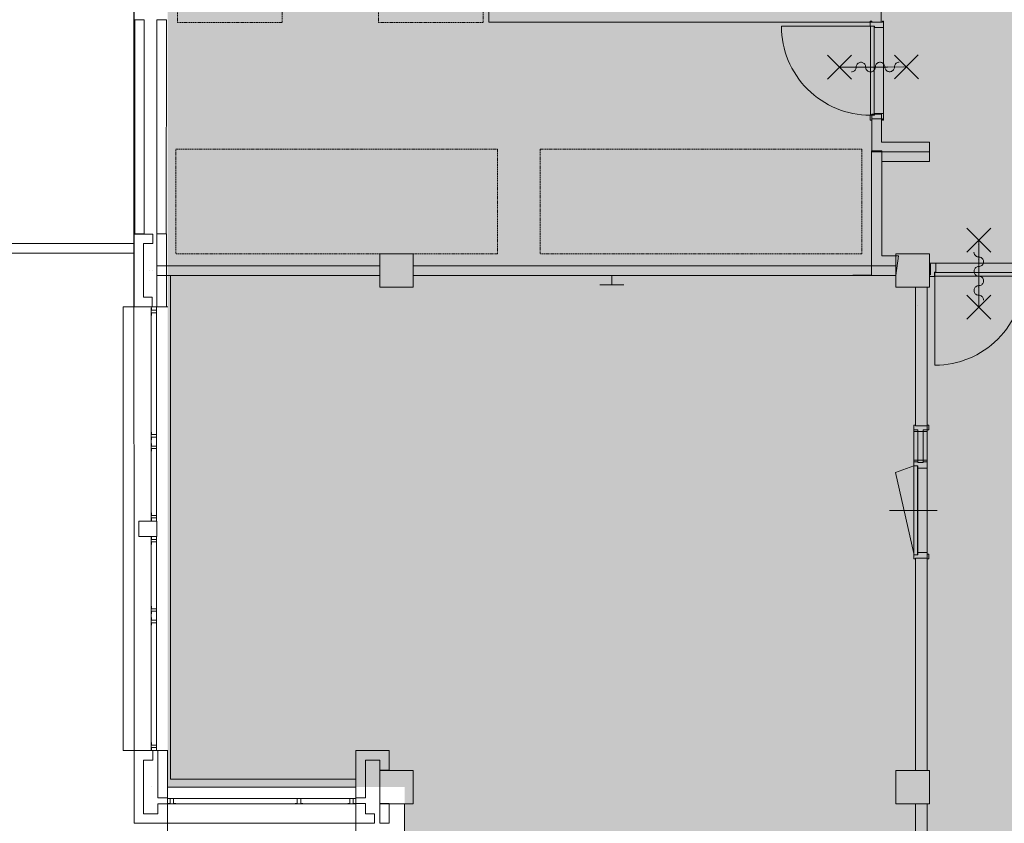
# Model space of a CAD drawing. Header units: millimetres. Extents: x -28656 to 67349, y -24410 to 39654.
# Tile 2 of 135: x 678 to 10977, y -8216 to 184. Entities that reach past the tile are written whole.
import ezdxf

# ---------------------------------------------------------------- set-up
doc = ezdxf.new("R2010")
doc.units = ezdxf.units.MM
doc.header["$MEASUREMENT"] = 0
doc.linetypes.add('HIDDEN', pattern=[18.75, 12.5, -6.25])
doc.layers.add('0 2D arcering', color=7, linetype='Continuous')
doc.layers.add('00 Bestaand', color=7, linetype='Continuous')

msp = doc.modelspace()

# ---------------------------------------------------------------- hatches: boundary and pattern name
at = {"layer": '0 2D arcering', "linetype": 'Continuous', "lineweight": 0}
h = msp.add_hatch(dxfattribs=at)
h.set_pattern_fill('155_Kunststeen_0001', color=9, style=0, pattern_type=2)
h.set_pattern_definition([(45, (0, 0), (-183.8478, 183.8478), []), (45, (-91.92, 91.92), (-183.8478, 183.8478), [195, -65])])
h.paths.add_polyline_path([(2224.6, -7836.9), (4703.9, -7836.9), (4703.9, -24110.3), (10173.4, -24110.3), (10173.4, -22030.3), (16189.6, -22030.3), (16189.6, -18710.3), (17537.1, -18710.3), (17537.1, -842.7), (28580.9, -842.7), (28580.9, 1037.3), (33749.4, 1037.3), (33749.4, 5435.8), (28580.9, 5435.8), (28580.9, 6419.7), (28580.9, 7309.7), (23318.9, 7309.7), (23318.9, 6419.7), (13378.9, 6419.7), (13378.9, 7192.8), (8308.9, 7192.8), (8308.9, 7439.4), (8308.9, 7557.3), (5678.9, 7557.3), (5678.9, 7439.4), (2224.6, 7439.4)])

# ---------------------------------------------------------------- linework, layer by layer
at = {"layer": '00 Bestaand', "color": 1, "linetype": 'Continuous', "lineweight": 0}
for p, q in [((9712.1, 169.4), (9712.1, 169.4)), ((9712.1, 102.4), (9712.1, -797.6)), ((2211.9, -2055.6), (2211.9, -2815.6)), ((12083.4, -2361.6), (10232.2, -2361.6)), ((2036.9, -2435.6), (2036.9, -2435.6)), ((2036.9, -2435.6), (2036.9, -2435.6)), ((2064.6, -2435.6), (2064.6, -2435.6)), ((6872.4, -2487.7), (6872.4, -2587.7)), ((6747.4, -2587.7), (6997.4, -2587.7)), ((10193.9, -2610.3), (10193.9, -2610.4)), ((2110.6, -2816.1), (2110.6, -5056.1)), ((10068.5, -2801.6), (10068.5, -2801.6)), ((2053.6, -4976.1), (2053.6, -2906.1)), ((10030.9, -5452.7), (10030.9, -4052.7)), ((10073.9, -4103.7), (10073.9, -4444.7)), ((10126.9, -4103.7), (10126.9, -4444.7)), ((10169.9, -4103.7), (10169.9, -5384.7)), ((2053.6, -4246.1), (2053.6, -4326.1)), ((10073.9, -4504.7), (10073.9, -5384.7)), ((2110.6, -7456.1), (2110.6, -5216.1)), ((2053.6, -5296.1), (2053.6, -7371.1)), ((2053.6, -6066.1), (2053.6, -6146.1)), ((4199.6, -7455.6), (4199.6, -7455.6)), ((4199.6, -7455.6), (4199.6, -7455.6)), ((2053.6, -7836.1), (2053.6, -7836.1)), ((2053.6, -7836.1), (2053.6, -7836.1)), ((4194.6, -7954.9), (2224.6, -7954.9)), ((2304.6, -8011.9), (4109.6, -8011.9)), ((4449.6, -8010.6), (4449.6, -8010.6)), ((4564.6, -8010.6), (4564.6, -8010.6))]:
    msp.add_line(p, q, dxfattribs=at)
at = {"layer": '00 Bestaand', "color": 2, "linetype": 'Continuous', "lineweight": 0}
for p, q in [((9712.1, 169.4), (9712.1, 169.4)), ((2253.9, -2487.7), (2253.9, -7752.7)), ((4194.6, -7752.7), (2253.9, -7752.7)), ((4703.9, -8012.7), (4703.9, -11385.3))]:
    msp.add_line(p, q, dxfattribs=at)
at = {"layer": '00 Bestaand', "color": 9, "linetype": 'Continuous', "lineweight": 0}
msp.add_line((10073.9, -4584.7), (10073.9, -4584.7), dxfattribs=at)
msp.add_line((10073.9, -4584.7), (10073.9, -4584.7), dxfattribs=at)
msp.add_line((10073.9, -4584.7), (10073.9, -4584.7), dxfattribs=at)
at = {"layer": '00 Bestaand', "color": 2, "linetype": 'Continuous', "lineweight": 0, "flags": 128}
for points in [[(19830.1, 29749.1), (-28625.7, 39619.7), (-28625.7, 32814.1), (-28451.2, 32814.2), (-28450.7, 30852.2), (-25633.6, 30278.3), (-25576, 30278.3), (-25576, 21442), (4342.1, 15358.6), (4338.9, 15272.5), (4338.9, 7637.3), (1868.9, 7637.3), (1874.6, -8215.6), (4194.6, -8215), (4194.6, -24410.3), (10393.9, -24410.3), (10393.9, -22060.6), (11993.9, -22060.6)], [(5584.6, 157.4), (5584.6, 2555.6)], [(5584.6, 157.4), (5584.6, 2555.6)], [(5584.6, 157.4), (5584.6, 2555.6)], [(9688.6, 157.4), (9688.6, 1362.4)], [(9688.6, 157.4), (9688.6, 1362.4)], [(9688.6, 157.4), (9688.6, 1362.4)], [(1931.3, -2055.6), (1881.3, -2055.6), (1881.5, 184.4), (1931.5, 184.4)], [(1931.3, -2055.6), (1981.3, -2055.6), (1981.5, 184.4), (1931.5, 184.4)], [(2161.8, -2055.6), (2111.8, -2055.6), (2111.9, 184.4), (2161.9, 184.4)], [(2161.8, -2055.6), (2211.8, -2055.6), (2211.9, 184.4), (2161.9, 184.4)], [(5584.6, 157.4), (8234.6, 157.4)], [(5584.6, 157.4), (8234.6, 157.4)], [(5584.6, 157.4), (8234.6, 157.4)], [(8234.6, 157.4), (9688.6, 157.4)], [(9592.2, -1196.6), (9591.2, -802.7), (9641.2, -802.6)], [(9692, -1096.6), (9691.2, -802.4), (9641.2, -802.6)], [(9692, -1096.6), (10193.9, -1096.6), (10193.9, -1146.6)], [(9592.2, -1196.6), (10193.9, -1196.6), (10193.9, -1146.6)], [(9694.6, -1246.6), (9694.6, -1196.6), (10193.9, -1196.6), (10193.9, -1246.6)], [(9694.6, -1246.6), (9694.6, -1296.6), (10193.9, -1296.6), (10193.9, -1246.6)], [(1873.9, -2815.6), (1873.9, -2056.1)], [(1873.9, -2815.6), (1873.9, -2056.1)], [(1873.9, -2815.6), (1873.9, -2056.1)], [(1873.9, -2056.1), (2069.6, -2056.1), (2069.6, -2106.1)], [(1873.9, -2056.1), (2069.6, -2056.1), (2069.6, -2106.1)], [(1873.9, -2056.1), (2069.6, -2056.1), (2069.6, -2106.1)], [(2161.9, -2387.7), (2111.9, -2387.7), (2111.9, -2055.6), (2161.9, -2055.6)], [(2161.9, -2387.7), (2211.9, -2387.7), (2211.9, -2055.6), (2161.9, -2055.6)], [(2161.9, -2387.7), (2211.9, -2387.7), (2211.9, -2055.6), (2161.9, -2055.6)], [(2161.9, -2387.7), (2211.9, -2387.7), (2211.9, -2055.6), (2161.9, -2055.6)], [(1973.9, -2156.1), (2069.6, -2156.1), (2069.6, -2106.1)], [(1973.9, -2715.6), (1973.9, -2156.1)], [(4443.9, -2437.7), (4443.9, -2387.7), (2111.9, -2387.7), (2111.9, -2437.7)], [(4443.9, -2437.7), (4443.9, -2487.7), (2111.9, -2487.7), (2111.9, -2437.7)], [(9843.9, -2437.7), (9843.9, -2387.7), (4793.9, -2387.7), (4793.9, -2437.7)], [(9843.9, -2437.7), (9843.9, -2487.7), (4793.9, -2487.7), (4793.9, -2437.7)], [(2161.9, -2815.6), (2111.9, -2815.6), (2111.9, -2487.7), (2161.9, -2487.7)], [(2161.9, -2815.6), (2111.9, -2815.6), (2111.9, -2487.7), (2161.9, -2487.7)], [(2161.9, -2815.6), (2111.9, -2815.6), (2111.9, -2487.7), (2161.9, -2487.7)], [(2161.9, -2815.6), (2211.9, -2815.6), (2211.9, -2487.7), (2161.9, -2487.7)], [(1873.9, -2815.6), (2063.9, -2815.6), (2063.9, -2765.6)], [(1873.9, -2815.6), (2063.9, -2815.6), (2063.9, -2765.6)], [(1873.9, -2815.6), (2063.9, -2815.6), (2063.9, -2765.6)], [(1973.9, -2715.6), (2063.9, -2715.6), (2063.9, -2765.6)], [(2228.6, -2816.1), (1758.6, -2816.1), (1758.6, -7456.1), (2228.6, -7456.1)], [(1874.6, -8215.6), (1874.6, -7456.1)], [(1874.6, -8215.6), (1874.6, -7456.1)], [(1874.6, -8215.6), (1874.6, -7456.1)], [(1874.6, -7456.1), (2069.6, -7456.1), (2069.6, -7506.1)], [(1874.6, -7456.1), (2069.6, -7456.1), (2069.6, -7506.1)], [(1874.6, -7456.1), (2069.6, -7456.1), (2069.6, -7506.1)], [(1974.6, -7556.1), (2069.6, -7556.1), (2069.6, -7506.1)], [(2173.9, -7950.6), (2123.9, -7950.6), (2123.9, -7456.1), (2173.9, -7456.1)], [(2173.9, -7950.6), (2123.9, -7950.6), (2123.9, -7456.1), (2173.9, -7456.1)], [(2173.9, -7950.6), (2123.9, -7950.6), (2123.9, -7456.1), (2173.9, -7456.1)], [(2173.9, -7950.6), (2223.9, -7950.6), (2223.9, -7456.1), (2173.9, -7456.1)], [(4244.6, -7950.6), (4194.6, -7950.6), (4194.6, -7455.6)], [(4244.6, -7950.6), (4194.6, -7950.6), (4194.6, -7455.6)], [(4244.6, -7950.6), (4194.6, -7950.6), (4194.6, -7455.6)], [(4194.6, -7455.6), (4543.9, -7455.6)], [(4194.6, -7455.6), (4543.9, -7455.6)], [(4194.6, -7455.6), (4543.9, -7455.6)], [(4493.9, -7660.3), (4543.9, -7660.3), (4543.9, -7455.6)], [(1974.6, -8115.6), (1974.6, -7556.1)], [(4244.6, -7950.6), (4294.6, -7950.6), (4294.6, -7555.6)], [(4294.6, -7555.6), (4443.9, -7555.6)], [(4493.9, -7660.3), (4443.9, -7660.3), (4443.9, -7555.6)], [(4493.9, -7660.3), (4443.9, -7660.3), (4443.9, -7555.6)], [(4493.9, -7660.3), (4443.9, -7660.3), (4443.9, -7555.6)], [(4194.6, -8215), (4194.6, -7836.9), (2224.6, -7836.9), (2224.6, -8306.9), (4090.6, -8306.9)], [(2123.9, -8115.6), (2123.9, -8010.8), (2173.9, -8010.8)], [(2223.9, -8215.6), (2223.9, -8010.8), (2173.9, -8010.8)], [(2223.9, -8215.6), (2223.9, -8010.8), (2173.9, -8010.8)], [(2223.9, -8215.6), (2223.9, -8010.8), (2173.9, -8010.8)], [(4194.6, -8215), (4194.6, -8009), (4244.6, -8009)], [(4194.6, -8215), (4194.6, -8009), (4244.6, -8009)], [(4194.6, -8215), (4194.6, -8009), (4244.6, -8009)], [(4294.6, -8115), (4294.6, -8009), (4244.6, -8009)], [(4493.9, -8010.3), (4443.9, -8010.3), (4443.9, -8215), (4493.9, -8215)], [(4493.9, -8010.3), (4543.9, -8010.3), (4543.9, -8215), (4493.9, -8215)], [(4493.9, -8010.3), (4543.9, -8010.3), (4543.9, -8215), (4493.9, -8215)], [(4493.9, -8010.3), (4543.9, -8010.3), (4543.9, -8215), (4493.9, -8215)], [(1974.6, -8115.6), (2123.9, -8115.6)], [(4294.6, -8115), (4389.6, -8115), (4389.6, -8165)], [(1874.6, -8215.6), (2223.9, -8215.6)], [(1874.6, -8215.6), (2223.9, -8215.6)], [(1874.6, -8215.6), (2223.9, -8215.6)], [(4194.6, -8215), (4389.6, -8215), (4389.6, -8165)], [(4194.6, -8215), (4389.6, -8215), (4389.6, -8165)], [(4194.6, -8215), (4389.6, -8215), (4389.6, -8165)]]:
    msp.add_lwpolyline(points, dxfattribs=at)
at = {"layer": '00 Bestaand', "color": 2, "linetype": 'HIDDEN', "lineweight": 0, "flags": 128}
for points in [[(2328.7, 3519.1), (2328.7, 154.1), (3423.7, 154.1), (3423.7, 3519.1)], [(4430.8, 2638.2), (4430.8, 154.1), (5525.8, 154.1), (5525.8, 2638.2)], [(5676.9, -1167.7), (2311.9, -1167.7), (2311.9, -2262.7), (5676.9, -2262.7)], [(9487.7, -1167.5), (6122.7, -1167.5), (6122.7, -2262.5), (9487.7, -2262.5)]]:
    msp.add_lwpolyline(points, close=True, dxfattribs=at)
at = {"layer": '00 Bestaand', "color": 1, "linetype": 'Continuous', "lineweight": 0, "flags": 128}
for points in [[(1874.6, 384.4), (-3125.4, 384.4), (-3125.4, 1464.4), (-9225.4, 1464.4), (-9225.4, -7235.6), (-3125.4, -7235.6), (-3125.4, -2255.6), (1874.6, -2255.6)], [(1931.3, -2055.6), (1881.3, -2055.6), (1881.5, 184.4), (1931.5, 184.4)], [(1931.3, -2055.6), (1981.3, -2055.6), (1981.5, 184.4), (1931.5, 184.4)], [(2161.8, -2055.6), (2111.8, -2055.6), (2111.9, 184.4), (2161.9, 184.4)], [(2161.8, -2055.6), (2211.8, -2055.6), (2211.9, 184.4), (2161.9, 184.4)], [(9127.4, -186.8), (9378.2, -436.1)], [(9127.4, -186.8), (9378.2, -436.1)], [(9128.2, -436.8), (9377.4, -186.1)], [(9128.2, -436.8), (9377.4, -186.1)], [(10078.2, -434), (9827.4, -184.8)], [(10078.2, -434), (9827.4, -184.8)], [(10077.4, -184), (9828.2, -434.8)], [(10077.4, -184), (9828.2, -434.8)], [(9527.8, -310.6), (9527.1, -302.4), (9525, -294.4), (9521.7, -286.9), (9517.2, -280), (9511.5, -273.9), (9505, -268.8), (9497.7, -264.9), (9489.9, -262.3), (9481.8, -260.9), (9473.5, -261), (9465.4, -262.4), (9457.6, -265.1), (9450.3, -269), (9443.8, -274.1), (9438.2, -280.2), (9433.7, -287.1), (9430.4, -294.7), (9428.4, -302.7), (9427.8, -310.9)], [(9727.8, -310), (9727.1, -301.8), (9725, -293.8), (9721.7, -286.3), (9717.2, -279.4), (9711.5, -273.3), (9705, -268.3), (9697.7, -264.3), (9689.9, -261.7), (9681.8, -260.4), (9673.5, -260.4), (9665.4, -261.8), (9657.6, -264.5), (9650.3, -268.4), (9643.8, -273.5), (9638.2, -279.6), (9633.7, -286.5), (9630.4, -294.1), (9628.4, -302.1), (9627.8, -310.3)], [(9877.6, -259.6), (9869, -260.4), (9860.6, -262.8), (9852.7, -266.5), (9845.6, -271.5), (9839.5, -277.7), (9834.5, -284.8), (9830.8, -292.7), (9828.6, -301.1), (9827.8, -309.8)], [(9752.8, -310), (9252.8, -311.5)], [(9752.8, -310), (9252.8, -311.5)], [(9302.8, -311.3), (9927.8, -309.5)], [(9377.9, -361.1), (9386.6, -360.2), (9395, -357.9), (9402.8, -354.2), (9409.9, -349.2), (9416.1, -343), (9421.1, -335.9), (9424.7, -328), (9427, -319.6), (9427.8, -310.9)], [(9452.8, -310.9), (9952.8, -309.4)], [(9452.8, -310.9), (9952.8, -309.4)], [(9527.8, -310.6), (9528.5, -318.9), (9530.5, -326.9), (9533.9, -334.4), (9538.4, -341.3), (9544, -347.4), (9550.6, -352.4), (9557.8, -356.3), (9565.7, -359), (9573.8, -360.3), (9582.1, -360.3), (9590.2, -358.9), (9598, -356.2), (9605.3, -352.3), (9611.8, -347.2), (9617.3, -341.1), (9621.8, -334.2), (9625.1, -326.6), (9627.1, -318.6), (9627.8, -310.3)], [(9727.8, -310), (9728.5, -318.3), (9730.5, -326.3), (9733.9, -333.8), (9738.4, -340.7), (9744, -346.8), (9750.6, -351.8), (9757.8, -355.7), (9765.7, -358.4), (9773.8, -359.7), (9782.1, -359.7), (9790.2, -358.3), (9798, -355.6), (9805.3, -351.7), (9811.8, -346.6), (9817.3, -340.5), (9821.8, -333.6), (9825.1, -326), (9827.1, -318), (9827.8, -309.8)], [(9592.2, -1196.6), (9591.2, -802.7), (9641.2, -802.6)], [(9592.2, -1196.6), (9591.2, -802.7), (9641.2, -802.6)], [(9692, -1096.6), (9691.2, -802.4), (9641.2, -802.6)], [(9692, -1096.6), (9691.2, -802.4), (9641.2, -802.6)], [(9692, -1096.6), (10193.9, -1096.6), (10193.9, -1146.6)], [(9692, -1096.6), (10193.9, -1096.6), (10193.9, -1146.6)], [(9592.2, -1196.6), (10193.9, -1196.6), (10193.9, -1146.6)], [(9592.2, -1196.6), (10193.9, -1196.6), (10193.9, -1146.6)], [(9694.6, -1246.6), (9694.6, -1196.6), (10193.9, -1196.6), (10193.9, -1246.6)], [(9694.6, -1246.6), (9694.6, -1196.6), (10193.9, -1196.6), (10193.9, -1246.6)], [(9694.6, -1246.6), (9694.6, -1296.6), (10193.9, -1296.6), (10193.9, -1246.6)], [(9694.6, -1246.6), (9694.6, -1296.6), (10193.9, -1296.6), (10193.9, -1246.6)], [(10585.2, -1995.9), (10835.2, -2245.9)], [(10835.2, -1995.9), (10585.2, -2245.9)], [(10585.2, -1995.9), (10835.2, -2245.9)], [(10835.2, -1995.9), (10585.2, -2245.9)], [(10710.2, -2620.9), (10710.2, -2120.9)], [(10710.2, -2620.9), (10710.2, -2120.9)], [(10660.2, -2245.9), (10661, -2254.6), (10663.3, -2263), (10667, -2270.8), (10672, -2278), (10678.2, -2284.1), (10685.3, -2289.1), (10693.2, -2292.8), (10701.6, -2295.1), (10710.2, -2295.9)], [(10710.2, -2170.9), (10710.2, -2795.9)], [(10710.2, -2395.9), (10718.5, -2395.2), (10726.5, -2393.2), (10734, -2389.9), (10740.9, -2385.4), (10747, -2379.8), (10752.1, -2373.3), (10756, -2366), (10758.7, -2358.2), (10760.1, -2350), (10760.1, -2341.8), (10758.7, -2333.6), (10756, -2325.8), (10752.1, -2318.6), (10747, -2312), (10740.9, -2306.5), (10734, -2301.9), (10726.5, -2298.6), (10718.5, -2296.6), (10710.2, -2295.9)], [(10710.2, -2320.9), (10710.2, -2820.9)], [(10710.2, -2320.9), (10710.2, -2820.9)], [(4443.9, -2437.7), (4443.9, -2387.7), (2111.9, -2387.7), (2111.9, -2437.7)], [(4443.9, -2437.7), (4443.9, -2387.7), (2111.9, -2387.7), (2111.9, -2437.7)], [(4443.9, -2437.7), (4443.9, -2487.7), (2111.9, -2487.7), (2111.9, -2437.7)], [(4443.9, -2437.7), (4443.9, -2487.7), (2111.9, -2487.7), (2111.9, -2437.7)], [(9843.9, -2437.7), (9843.9, -2387.7), (4793.9, -2387.7), (4793.9, -2437.7)], [(9843.9, -2437.7), (9843.9, -2387.7), (4793.9, -2387.7), (4793.9, -2437.7)], [(9843.9, -2437.7), (9843.9, -2487.7), (4793.9, -2487.7), (4793.9, -2437.7)], [(9843.9, -2437.7), (9843.9, -2487.7), (4793.9, -2487.7), (4793.9, -2437.7)], [(10710.2, -2395.9), (10702, -2396.6), (10694, -2398.6), (10686.4, -2401.9), (10679.5, -2406.5), (10673.4, -2412), (10668.4, -2418.6), (10664.4, -2425.8), (10661.8, -2433.6), (10660.4, -2441.8), (10660.4, -2450), (10661.8, -2458.2), (10664.4, -2466), (10668.4, -2473.3), (10673.4, -2479.8), (10679.5, -2485.4), (10686.4, -2489.9), (10694, -2493.2), (10702, -2495.2), (10710.2, -2495.9)], [(10710.2, -2595.9), (10718.4, -2595.2), (10726.5, -2593.2), (10734, -2589.9), (10740.9, -2585.4), (10747, -2579.8), (10752.1, -2573.3), (10756, -2566), (10758.7, -2558.2), (10760, -2550), (10760, -2541.8), (10758.7, -2533.6), (10756, -2525.8), (10752.1, -2518.6), (10747, -2512), (10740.9, -2506.5), (10734, -2501.9), (10726.5, -2498.6), (10718.4, -2496.6), (10710.2, -2495.9)], [(10710.2, -2595.9), (10702, -2596.6), (10694, -2598.6), (10686.4, -2601.9), (10679.5, -2606.5), (10673.4, -2612), (10668.4, -2618.6), (10664.4, -2625.8), (10661.7, -2633.6), (10660.4, -2641.8), (10660.4, -2650), (10661.7, -2658.2), (10664.4, -2666), (10668.4, -2673.3), (10673.4, -2679.8), (10679.5, -2685.4), (10686.4, -2689.9), (10694, -2693.2), (10702, -2695.2), (10710.2, -2695.9)], [(10585.2, -2945.9), (10835.2, -2695.9)], [(10835.2, -2945.9), (10585.2, -2695.9)], [(10585.2, -2945.9), (10835.2, -2695.9)], [(10835.2, -2945.9), (10585.2, -2695.9)], [(10760.2, -2745.9), (10759.4, -2737.3), (10757.1, -2728.9), (10753.4, -2721), (10748.4, -2713.9), (10742.3, -2707.7), (10735.1, -2702.7), (10727.3, -2699), (10718.9, -2696.7), (10710.2, -2695.9)], [(10030.9, -5395.7), (9839.7, -4549.4), (10030.9, -4479.7)], [(10274.5, -4944.7), (9777.5, -4944.7)], [(10049.2, -9685.4), (10049.4, -10724.6), (10169.4, -10724.6), (10168.9, -8012.7), (10048.9, -8012.7), (10049.2, -9565.4)]]:
    msp.add_lwpolyline(points, dxfattribs=at)
for points in [[(1874.6, 284.4), (-3225.4, 284.4), (-3225.4, 1364.4), (-9125.4, 1364.4), (-9125.4, -7135.6), (-3225.4, -7135.6), (-3225.4, -2155.6), (1874.6, -2155.6)], [(9703.1, 169.4), (9712.1, 169.4), (9712.1, 102.4), (9618.3, 102.4), (9618.3, 117.4), (9573.1, 117.4), (9573.1, 169.4), (9591.1, 169.4), (9591.1, 157.4), (9703.1, 157.4)], [(9616.2, 115.5), (9576.2, 115.5), (9576.2, -810.6), (9616.2, -807.6)], [(9703.1, -864.6), (9712.1, -864.6), (9712.1, -797.6), (9618.3, -797.6), (9618.3, -812.6), (9573.1, -812.6), (9573.1, -864.6), (9591.1, -864.6), (9591.1, -852.6), (9703.1, -852.6)], [(10194.7, -2370.6), (10194.7, -2361.6), (10261.7, -2361.6), (10261.7, -2455.3), (10246.7, -2455.3), (10246.7, -2500.6), (10194.7, -2500.6), (10194.7, -2482.6), (10206.7, -2482.6), (10206.7, -2370.6)], [(10251.7, -2457.1), (10251.7, -2497.1), (11168.7, -2497.1), (11165.7, -2457.1)], [(10251.7, -2457.1), (10251.7, -2497.1), (11177.9, -2497.1), (11174.9, -2457.1)], [(10048.9, -2612.7), (10048.9, -4060.7), (10168.9, -4060.7), (10168.9, -2612.7)], [(10169.9, -4060.7), (10048.9, -4060.7), (10048.9, -4052.7), (10030.9, -4052.7), (10030.9, -4103.7), (10073.9, -4103.7), (10073.9, -4120.7), (10126.9, -4120.7), (10126.9, -4103.7), (10169.9, -4103.7)], [(10030.9, -4120.7), (10030.9, -4103.7), (10073.9, -4103.7), (10073.9, -4120.7)], [(10126.9, -4120.7), (10126.9, -4103.7), (10169.9, -4103.7), (10169.9, -4120.7)], [(10169.9, -4052.7), (10169.9, -4103.7), (10187.9, -4103.7), (10187.9, -4052.7)], [(10030.9, -4436.7), (10030.9, -4419.7), (10073.9, -4419.7), (10073.9, -4436.7)], [(10073.9, -4444.7), (10073.9, -4419.7), (10126.9, -4419.7), (10126.9, -4444.7)], [(10169.9, -4436.7), (10169.9, -4419.7), (10126.9, -4419.7), (10126.9, -4436.7)], [(10169.9, -4436.7), (10126.9, -4436.7), (10126.9, -4444.7), (10073.9, -4444.7), (10073.9, -4436.7), (10030.9, -4436.7), (10030.9, -4479.7), (10073.9, -4479.7), (10073.9, -4504.7), (10169.9, -4504.7)], [(10070.9, -5409.7), (10030.9, -5409.7), (10030.9, -4479.7), (10070.9, -4479.7)], [(10169.9, -5444.7), (10048.9, -5444.7), (10048.9, -5452.7), (10030.9, -5452.7), (10030.9, -5409.7), (10073.9, -5409.7), (10073.9, -5384.7), (10169.9, -5384.7)], [(10048.9, -7662.7), (10048.9, -5444.7), (10168.9, -5444.7), (10168.9, -7662.7)], [(10169.9, -5452.7), (10169.9, -5401.7), (10187.9, -5401.7), (10187.9, -5452.7)]]:
    msp.add_lwpolyline(points, close=True, dxfattribs=at)
at = {"layer": '00 Bestaand', "color": 3, "linetype": 'Continuous', "lineweight": 0, "flags": 128}
for points in [[(1931.3, -2055.6), (1881.3, -2055.6), (1881.5, 184.4), (1931.5, 184.4)], [(1931.3, -2055.6), (1981.3, -2055.6), (1981.5, 184.4), (1931.5, 184.4)], [(2161.8, -2055.6), (2111.8, -2055.6), (2111.9, 184.4), (2161.9, 184.4)], [(2161.8, -2055.6), (2211.8, -2055.6), (2211.9, 184.4), (2161.9, 184.4)]]:
    msp.add_lwpolyline(points, dxfattribs=at)
at = {"layer": '00 Bestaand', "color": 1, "linetype": 'Continuous', "lineweight": 0, "flags": 128}
for points in [[(9576.2, 115.5), (8646.2, 115.5, 0.4142136), (9576.2, -814.5)], [(10251.7, -2497.1), (10251.7, -3427.1, 0.4142136), (11181.7, -2497.1)]]:
    msp.add_lwpolyline(points, format="xyb", dxfattribs=at)
at = {"layer": '00 Bestaand', "color": 2, "linetype": 'Continuous', "lineweight": 0, "flags": 128}
for points in [[(9589.6, -1184.6), (9589.6, -2485.3), (9393.9, -2485.3), (9843.9, -2487.7), (9868.9, -2285.3), (9694.6, -2285.3), (9694.6, -1184.6)], [(4443.9, -2262.7), (4443.9, -2612.7), (4793.9, -2612.7), (4793.9, -2262.7)], [(4443.9, -2262.7), (4443.9, -2612.7), (4793.9, -2612.7), (4793.9, -2262.7)], [(9843.9, -2262.7), (9843.9, -2612.7), (10193.9, -2612.7), (10193.9, -2262.7)], [(9843.9, -2262.7), (9843.9, -2612.7), (10193.9, -2612.7), (10193.9, -2262.7)], [(2057.6, -2826.1), (2053.6, -2826.1), (2053.6, -2906.1), (2057.6, -2906.1), (2057.6, -2879.1), (2110.6, -2879.1), (2110.6, -2853.1), (2057.6, -2853.1)], [(2057.6, -4126.1), (2053.6, -4126.1), (2053.6, -4206.1), (2057.6, -4206.1), (2057.6, -4179.1), (2110.6, -4179.1), (2110.6, -4153.1), (2057.6, -4153.1)], [(2057.6, -4246.1), (2053.6, -4246.1), (2053.6, -4326.1), (2057.6, -4326.1), (2057.6, -4299.1), (2110.6, -4299.1), (2110.6, -4273.1), (2057.6, -4273.1)], [(2057.6, -4971.1), (2053.6, -4971.1), (2053.6, -5051.1), (2057.6, -5051.1), (2057.6, -5024.1), (2110.6, -5024.1), (2110.6, -4998.1), (2057.6, -4998.1)], [(1923.6, -5056.1), (1923.6, -5216.1), (2113.6, -5216.1), (2113.6, -5056.1)], [(2057.6, -5221.1), (2053.6, -5221.1), (2053.6, -5301.1), (2057.6, -5301.1), (2057.6, -5274.1), (2110.6, -5274.1), (2110.6, -5248.1), (2057.6, -5248.1)], [(2057.6, -5946.1), (2053.6, -5946.1), (2053.6, -6026.1), (2057.6, -6026.1), (2057.6, -5999.1), (2110.6, -5999.1), (2110.6, -5973.1), (2057.6, -5973.1)], [(2057.6, -6066.1), (2053.6, -6066.1), (2053.6, -6146.1), (2057.6, -6146.1), (2057.6, -6119.1), (2110.6, -6119.1), (2110.6, -6093.1), (2057.6, -6093.1)], [(2057.6, -7371.1), (2053.6, -7371.1), (2053.6, -7451.1), (2057.6, -7451.1), (2057.6, -7424.1), (2110.6, -7424.1), (2110.6, -7398.1), (2057.6, -7398.1)], [(4443.9, -7662.7), (4443.9, -8012.7), (4793.9, -8012.7), (4793.9, -7662.7)], [(4443.9, -7662.7), (4443.9, -8012.7), (4793.9, -8012.7), (4793.9, -7662.7)], [(9843.9, -7662.7), (9843.9, -8012.7), (10193.9, -8012.7), (10193.9, -7662.7)], [(9843.9, -7662.7), (9843.9, -8012.7), (10193.9, -8012.7), (10193.9, -7662.7)], [(2229.6, -8011.9), (2309.6, -8011.9), (2309.6, -8007.9), (2287.6, -8007.9), (2287.6, -7954.9), (2251.6, -7954.9), (2251.6, -8007.9), (2229.6, -8007.9)], [(3559.4, -8011.9), (3639.4, -8011.9), (3639.4, -8007.9), (3617.4, -8007.9), (3617.4, -7954.9), (3581.4, -7954.9), (3581.4, -8007.9), (3559.4, -8007.9)], [(4109.6, -8011.9), (4189.6, -8011.9), (4189.6, -8007.9), (4167.6, -8007.9), (4167.6, -7954.9), (4131.6, -7954.9), (4131.6, -8007.9), (4109.6, -8007.9)]]:
    msp.add_lwpolyline(points, close=True, dxfattribs=at)
at = {"layer": '00 Bestaand', "color": 6, "linetype": 'Continuous', "lineweight": 0}
for centre in [(9752.8, -310), (9752.8, -310), (9302.8, -311.3), (9452.8, -310.9), (9452.8, -310.9), (10710.2, -2170.9), (10710.2, -2320.9), (10710.2, -2320.9), (10710.2, -2620.9), (10710.2, -2620.9)]:
    msp.add_circle(centre, 1.23, dxfattribs=at)

doc.saveas('drawing.dxf')
